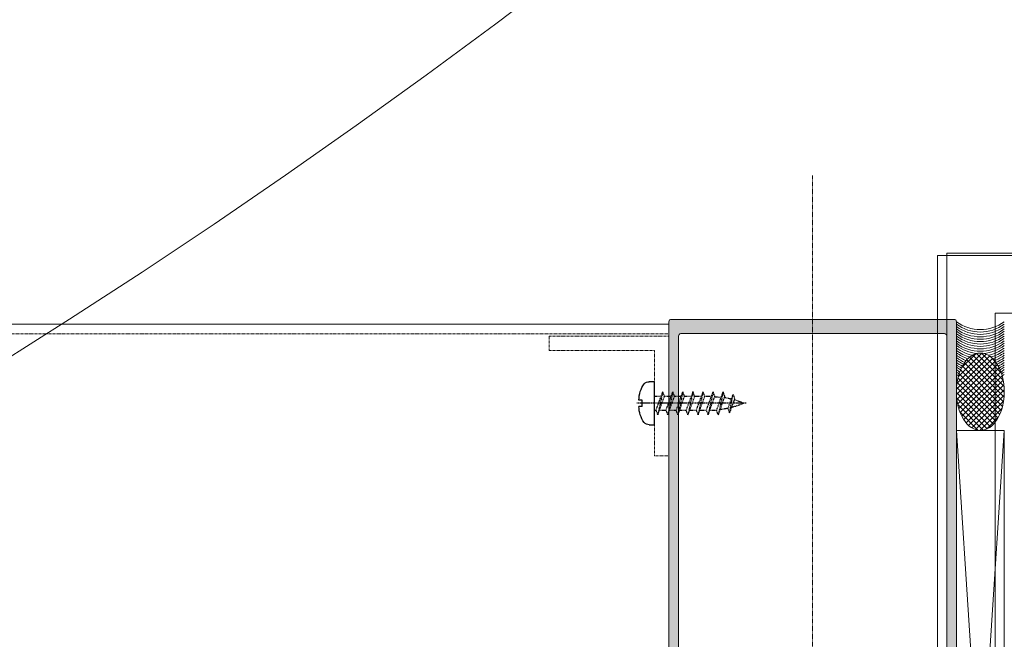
# Model space of a CAD drawing. Header units: millimetres. Extents: x -226731 to 126254, y -16359 to 60195.
# Tile 35 of 256: x -159414 to -159209, y 10631 to 10760. Entities that reach past the tile are written whole.
import ezdxf

# ---------------------------------------------------------------- set-up
doc = ezdxf.new("R2010")
doc.units = ezdxf.units.MM
doc.header["$LTSCALE"] = 0.1
doc.header["$MEASUREMENT"] = 0
doc.linetypes.add('CENTER', pattern=[2, 1.25, -0.25, 0.25, -0.25])
doc.linetypes.add('HIDDEN', pattern=[0.375, 0.25, -0.125])
for name, color, linetype, lineweight in [('01. Aluminium (Main Structure)', 6, 'Continuous', 5), ('0_CCE_ FF_SIDE WALL SPRINKLER', 6, 'Continuous', 0), ('2_Centerline', 1, 'CENTER', 15), ('3_Hatch', 8, 'Continuous', 0), ('PLY', 8, 'Continuous', 0), ('SPRINKLER COVERAGE AREA', 1, 'Continuous', 9)]:
    doc.layers.add(name, color=color, linetype=linetype, lineweight=lineweight)
for name, color, linetype in [('CENTER LINE', 8, 'CENTER'), ('FIRE FIGHTING SERVICES', 5, 'Continuous'), ('HARDWARES', 7, 'Continuous')]:
    doc.layers.add(name, color=color, linetype=linetype)

# ---------------------------------------------------------------- blocks, each defined once
blk = doc.blocks.new('*U425')
at = {"layer": '3_Hatch'}
h = blk.add_hatch(color=8, dxfattribs=at)
h.dxf.hatch_style = 1
h.paths.add_polyline_path([(-4.22, 77.48), (-3.91, 77.79), (-3.91, 81.75), (-4.5, 82.78), (-4.5, 116.97), (-4.46, 117.16), (-4.35, 117.32), (-4.21, 117.43), (-4, 117.47), (4, 117.47), (4.19, 117.43), (4.35, 117.32), (4.46, 117.16), (4.52, 116.97), (4.52, 82.78), (3.89, 81.75), (3.89, 77.79), (4.21, 77.48), (4.3, 77.33), (4.3, 77.18), (4.21, 77.04), (3.89, 76.74), (3.89, 72.78), (4.52, 71.75), (4.52, 65.75), (4.46, 65.57), (4.35, 65.41), (4.19, 65.3), (4, 65.26), (-4, 65.26), (-4.21, 65.3), (-4.35, 65.41), (-4.46, 65.57), (-4.5, 65.75), (-4.5, 71.75), (-3.91, 72.78), (-3.91, 76.74), (-4.22, 77.04), (-4.28, 77.18), (-4.28, 77.33)], flags=16)
h.paths.add_polyline_path([(10.04, 65.44), (9.98, 65.26), (9.97, 65.08), (9.86, 64.91), (9.69, 64.8), (9.51, 64.77), (7, 64.77), (6.82, 64.8), (6.64, 64.91), (6.53, 65.08), (6.51, 65.26), (6.51, 116.97), (6.53, 117.16), (6.64, 117.32), (6.82, 117.43), (7, 117.47), (11.89, 117.47), (12.18, 117.78), (12.33, 117.87), (12.47, 117.87), (12.6, 117.78), (12.93, 117.47), (27.5, 117.47), (27.69, 117.43), (27.87, 117.32), (27.96, 117.16), (28, 116.97), (28, 112.48), (27.96, 112.27), (27.87, 112.11), (27.69, 112), (27.5, 111.96), (18.82, 111.96), (18.62, 111.93), (18.45, 111.82), (18.34, 111.65), (18.3, 111.45), (18.3, 105.98), (18.34, 105.78), (18.45, 105.6), (18.62, 105.51), (18.82, 105.47), (21.8, 105.47), (22, 105.51), (22.16, 105.6), (22.27, 105.78), (22.29, 105.98), (22.29, 106.46), (22.27, 106.66), (22.16, 106.81), (22, 106.92), (21.8, 106.97), (20.81, 106.97), (20.61, 107.01), (20.46, 107.12), (20.35, 107.26), (20.3, 107.47), (20.3, 109.46), (20.35, 109.66), (20.46, 109.81), (20.61, 109.92), (20.81, 109.97), (23.64, 109.97), (23.94, 110.28), (24.08, 110.35), (24.23, 110.35), (24.36, 110.28), (24.69, 109.97), (27.5, 109.97), (27.69, 109.92), (27.87, 109.81), (27.96, 109.66), (28, 109.46), (28, 107.47), (27.96, 107.26), (27.87, 107.12), (27.69, 107.01), (27.5, 106.97), (26.52, 106.97), (26.31, 106.92), (26.17, 106.81), (26.06, 106.66), (26, 106.46), (26, 105.98), (26.06, 105.78), (26.17, 105.6), (26.31, 105.51), (26.52, 105.47), (29.51, 105.47), (29.7, 105.51), (29.86, 105.6), (29.97, 105.78), (29.99, 105.98), (29.97, 200.47), (29.86, 200.65), (29.78, 200.7), (29.7, 200.76), (29.61, 200.77), (29.51, 200.78), (-29.51, 200.78), (-29.71, 200.76), (-29.86, 200.65), (-29.97, 200.47), (-30.01, 200.3), (-30.01, 105.98), (-29.97, 105.78), (-29.86, 105.6), (-29.71, 105.51), (-29.51, 105.47), (-26.5, 105.47), (-26.31, 105.51), (-26.15, 105.6), (-26.04, 105.78), (-26, 105.98), (-26, 106.46), (-26.04, 106.66), (-26.15, 106.81), (-26.31, 106.92), (-26.5, 106.97), (-27.52, 106.97), (-27.69, 107.01), (-27.87, 107.12), (-27.98, 107.26), (-28.01, 107.47), (-28.01, 109.46), (-27.98, 109.66), (-27.87, 109.81), (-27.69, 109.92), (-27.52, 109.97), (-24.69, 109.97), (-24.37, 110.28), (-24.25, 110.35), (-24.06, 110.35), (-23.94, 110.28), (-23.63, 109.97), (-20.81, 109.97), (-20.61, 109.92), (-20.44, 109.81), (-20.33, 109.66), (-20.3, 109.46), (-20.3, 107.47), (-20.33, 107.26), (-20.44, 107.12), (-20.61, 107.01), (-20.81, 106.97), (-21.82, 106.97), (-22.02, 106.92), (-22.16, 106.81), (-22.27, 106.66), (-22.31, 106.46), (-22.31, 105.98), (-22.27, 105.78), (-22.16, 105.6), (-22.02, 105.51), (-21.82, 105.47), (-18.8, 105.47), (-18.61, 105.51), (-18.45, 105.6), (-18.34, 105.78), (-18.3, 105.98), (-18.3, 111.45), (-18.34, 111.65), (-18.45, 111.82), (-18.61, 111.93), (-18.8, 111.96), (-27.52, 111.96), (-27.69, 112), (-27.87, 112.11), (-27.98, 112.27), (-28.01, 112.48), (-28.01, 116.97), (-27.98, 117.16), (-27.87, 117.32), (-27.69, 117.43), (-27.52, 117.47), (-12.93, 117.47), (-12.62, 117.78), (-12.49, 117.87), (-12.34, 117.87), (-12.18, 117.78), (-11.87, 117.47), (-7, 117.47), (-6.8, 117.43), (-6.66, 117.32), (-6.55, 117.16), (-6.51, 116.97), (-6.51, 65.26), (-6.55, 65.08), (-6.66, 64.91), (-6.8, 64.8), (-7, 64.77), (-9.51, 64.77), (-9.71, 64.8), (-9.86, 64.91), (-9.97, 65.08), (-10, 65.26), (-10.04, 65.44), (-10.15, 65.63), (-10.31, 65.74), (-10.5, 65.75), (-11.5, 65.75), (-11.7, 65.74), (-11.85, 65.63), (-11.96, 65.44), (-12.01, 65.26), (-12.01, 63.25), (-11.96, 63.07), (-11.85, 62.9), (-11.7, 62.79), (-11.5, 62.77), (-0.53, 62.77), (-0.2, 63.07), (-0.07, 63.14), (0.07, 63.14), (0.22, 63.07), (0.51, 62.77), (11.5, 62.77), (11.69, 62.79), (11.85, 62.9), (11.96, 63.07), (12.01, 63.25), (12.01, 65.26), (11.96, 65.44), (11.85, 65.63), (11.69, 65.74), (11.5, 65.75), (10.5, 65.75), (10.3, 65.74), (10.15, 65.63)])
h.paths.add_polyline_path([(28, 197.28), (27.96, 197.47), (27.87, 197.65), (27.69, 197.76), (27.5, 197.8), (-27.52, 197.8), (-27.69, 197.76), (-27.87, 197.65), (-27.98, 197.47), (-28.01, 197.28), (-28.01, 119.97), (-27.98, 119.77), (-27.87, 119.63), (-27.69, 119.52), (-27.52, 119.46), (27.5, 119.46), (27.69, 119.52), (27.87, 119.63), (27.96, 119.77), (28, 119.97)], flags=16)
at = {"layer": '01. Aluminium (Main Structure)', "color": 8, "linetype": 'ByBlock'}
for p, q in [((-30.01, 200.3), (-29.97, 200.47)), ((-30.01, 105.98), (-30.01, 200.3)), ((-29.97, 200.47), (-29.86, 200.65)), ((-29.86, 200.65), (-29.71, 200.76)), ((-29.71, 200.76), (-29.51, 200.78)), ((-29.51, 200.78), (29.51, 200.78)), ((29.51, 200.78), (29.7, 200.76)), ((29.7, 200.76), (29.86, 200.65)), ((29.86, 200.65), (29.97, 200.47)), ((29.97, 200.47), (29.99, 200.3)), ((29.99, 200.3), (29.99, 105.98)), ((-28.01, 197.28), (-27.98, 197.47)), ((-27.98, 197.47), (-27.87, 197.65)), ((-27.87, 197.65), (-27.69, 197.76)), ((-27.69, 197.76), (-27.52, 197.8)), ((-27.52, 197.8), (27.5, 197.8)), ((27.5, 197.8), (27.69, 197.76)), ((27.69, 197.76), (27.87, 197.65)), ((27.87, 197.65), (27.96, 197.47)), ((27.96, 197.47), (28, 197.28)), ((-28.01, 119.97), (-28.01, 197.28)), ((28, 197.28), (28, 119.97))]:
    blk.add_line(p, q, dxfattribs=at)
at = {"layer": '2_Centerline', "color": 8, "ltscale": 0.25}
blk.add_line((0, 230.78), (0, 0), dxfattribs=at)
at = {"layer": '3_Hatch', "color": 8}
for p, q in [((29.99, 199.78), (100, 199.78)), ((-30.01, 177.61), (-40.01, 177.61)), ((-40.01, 177.61), (-40.01, 25.69)), ((-40.01, 25.69), (-30.01, 177.61)), ((-30.01, 177.61), (-40.01, 177.61)), ((-40.01, 177.61), (-30.01, 25.69)), ((-30.01, 25.69), (-30.01, 177.61))]:
    blk.add_line(p, q, dxfattribs=at)
at = {"layer": '3_Hatch', "color": 8, "linetype": 'HIDDEN', "ltscale": 5}
for p, q in [((29.99, 197.78), (100, 197.78)), ((54.99, 197.28), (29.99, 197.28)), ((29.99, 197.28), (29.99, 172.28)), ((54.99, 197.28), (54.99, 194.28)), ((32.99, 194.28), (32.99, 172.28)), ((54.99, 194.28), (32.99, 194.28)), ((29.99, 172.28), (32.99, 172.28))]:
    blk.add_line(p, q, dxfattribs=at)
at = {"layer": '3_Hatch', "color": 8, "linetype": 'Continuous'}
for p, q in [((-39.96, 186.79), (-33.41, 193.34)), ((-39.78, 188.09), (-34.22, 193.66)), ((-39.37, 189.62), (-35.25, 193.75)), ((-30.12, 187.43), (-36.22, 193.52)), ((-30.4, 188.82), (-35.32, 193.74)), ((-31.03, 190.58), (-34.07, 193.61)), ((-40.01, 185.62), (-32.74, 192.88)), ((-39.96, 184.55), (-32.17, 192.33)), ((-39.83, 183.55), (-31.68, 191.71)), ((-30.27, 183.08), (-38.56, 191.37)), ((-38.13, 191.99), (-37.11, 193.01)), ((-30.11, 184.04), (-38.1, 192.03)), ((-30.02, 185.08), (-37.57, 192.62)), ((-30.02, 186.2), (-36.95, 193.13)), ((-39.63, 182.63), (-31.25, 191.01)), ((-39.38, 181.76), (-30.88, 190.25)), ((-30.79, 181.35), (-39.29, 189.85)), ((-39.06, 180.96), (-30.58, 189.44)), ((-30.5, 182.19), (-38.95, 190.64)), ((-32.02, 179.21), (-39.93, 187.13)), ((-31.54, 179.86), (-39.78, 188.1)), ((-31.13, 180.58), (-39.56, 189.01)), ((-38.68, 180.21), (-30.33, 188.56)), ((-38.24, 179.53), (-30.15, 187.62)), ((-32.56, 178.64), (-40, 186.08)), ((-37.73, 178.92), (-30.04, 186.61)), ((-37.14, 178.38), (-30.01, 185.52)), ((-33.2, 178.16), (-39.99, 184.94)), ((-33.96, 177.79), (-39.85, 183.68)), ((-36.45, 177.95), (-30.08, 184.32)), ((-35.61, 177.67), (-30.29, 182.99)), ((-34.9, 177.61), (-39.53, 182.24)), ((-34.51, 177.65), (-30.78, 181.38)), ((-36.3, 177.89), (-38.75, 180.34))]:
    blk.add_line(p, q, dxfattribs=at)
at = {"layer": '3_Hatch', "color": 8}
for centre, start, end in [((-35.01, 207.02), 233.3573, 306.6427), ((-35.01, 206.52), 233.3573, 306.6427), ((-35.01, 206.02), 233.3573, 306.6427), ((-35.01, 205.52), 233.3573, 306.6427), ((-35.01, 205.02), 233.3573, 306.6427), ((-35.01, 204.52), 233.3573, 306.6427), ((-35.01, 204.02), 233.3573, 306.6427), ((-35.01, 203.52), 233.3573, 306.6427), ((-35.01, 203.02), 233.3573, 306.6427), ((-35.01, 202.52), 233.3573, 306.6427), ((-35.01, 202.02), 233.3573, 265.1433), ((-35.01, 202.02), 274.8567, 306.6427), ((-35.01, 201.52), 233.3573, 258.6834), ((-35.01, 201.02), 233.3573, 254.8141), ((-35.01, 200.52), 233.3573, 251.8064), ((-35.01, 200.02), 233.3573, 249.2876), ((-35.01, 201.52), 281.3166, 306.6427), ((-35.01, 201.02), 285.1859, 306.6427), ((-35.01, 200.52), 288.1936, 306.6427), ((-35.01, 200.02), 290.7124, 306.6427), ((-35.01, 199.52), 233.3573, 247.1018), ((-35.01, 199.02), 233.3573, 245.167), ((-35.01, 198.52), 233.3573, 243.4343), ((-35.01, 198.02), 233.3573, 241.873), ((-35.01, 199.52), 292.8982, 306.6427), ((-35.01, 199.02), 294.833, 306.6427), ((-35.01, 198.52), 296.5657, 306.6427), ((-35.01, 198.02), 298.127, 306.6427), ((-35.01, 197.52), 233.3573, 240.4625), ((-35.01, 197.02), 233.3573, 239.1892), ((-35.01, 196.52), 233.3573, 238.0443), ((-35.01, 196.02), 233.3573, 237.0223), ((-35.01, 197.52), 299.5375, 306.6427), ((-35.01, 197.02), 300.8108, 306.6427), ((-35.01, 196.52), 301.9557, 306.6427), ((-35.01, 196.02), 302.9777, 306.6427)]:
    blk.add_arc(centre, 8.38, start, end, dxfattribs=at)
at = {"layer": '3_Hatch', "color": 8, "extrusion": (0, 0, -1)}
blk.add_ellipse((-35.01, 185.68), major_axis=(0, 8.07), ratio=0.619335, dxfattribs=at)
at = {"layer": 'CENTER LINE', "color": 8, "linetype": 'CENTER'}
blk.add_line((13.86, 183.28), (36.76, 183.28), dxfattribs=at)
at = {"layer": 'HARDWARES', "color": 8, "linetype": 'Continuous'}
for p, q in [((32.99, 187.77), (34.14, 187.77)), ((32.99, 178.8), (32.99, 187.77)), ((35.6, 182.62), (35.6, 183.95)), ((35.6, 183.95), (36.26, 183.95)), ((35.6, 182.62), (36.26, 182.62)), ((34.14, 178.8), (32.99, 178.8))]:
    blk.add_line(p, q, dxfattribs=at)
at = {"layer": 'HARDWARES', "color": 8}
for p, q in [((32.99, 178.8), (32.99, 187.77)), ((33.81, 178.8), (32.99, 178.8))]:
    blk.add_line(p, q, dxfattribs=at)
at = {"layer": 'HARDWARES', "color": 8, "linetype": 'HIDDEN'}
for p, q in [((16.62, 185.1), (16.29, 184.19)), ((17.68, 182.21), (16.62, 185.1)), ((17.34, 181.3), (16.62, 185.1)), ((16.29, 184.19), (17.34, 181.3)), ((22.53, 184.72), (21.12, 184.72)), ((24.63, 184.72), (23.23, 184.72)), ((26.73, 184.72), (25.33, 184.72)), ((28.83, 184.72), (27.43, 184.72)), ((30.94, 184.72), (29.53, 184.72)), ((17.68, 182.21), (17.34, 181.3)), ((23.58, 181.84), (22.17, 181.84)), ((25.68, 181.84), (24.27, 181.84)), ((27.78, 181.84), (26.38, 181.84)), ((29.88, 181.84), (28.48, 181.84)), ((31.98, 181.84), (30.58, 181.84)), ((32.99, 181.84), (32.68, 181.84))]:
    blk.add_line(p, q, dxfattribs=at)
for points in [[(19.71, 180.86), (20.06, 181.82), (18.66, 185.66), (19.71, 180.86), (18.31, 184.7), (18.66, 185.66)], [(21.82, 180.88), (22.17, 181.84), (20.77, 185.68), (21.82, 180.88), (20.42, 184.72), (20.77, 185.68)], [(23.92, 180.88), (24.27, 181.84), (22.88, 185.68), (23.92, 180.88), (22.53, 184.72), (22.88, 185.68)], [(26.03, 180.88), (26.38, 181.84), (24.98, 185.68), (26.03, 180.88), (24.63, 184.72), (24.98, 185.68)], [(28.13, 180.88), (28.48, 181.84), (27.08, 185.68), (28.13, 180.88), (26.73, 184.72), (27.08, 185.68)], [(30.23, 180.88), (30.58, 181.84), (29.18, 185.68), (30.23, 180.88), (28.83, 184.72), (29.18, 185.68)], [(32.33, 180.88), (32.68, 181.84), (31.29, 185.68), (32.33, 180.88), (30.94, 184.72), (31.29, 185.68)], [(32.99, 184.72), (31.64, 184.72)]]:
    blk.add_lwpolyline(points, dxfattribs=at)
at = {"layer": 'HARDWARES', "color": 8, "linetype": 'Continuous'}
for centre, radius, start, end in [((34.14, 186.4), 1.37, 41.7376, 90), ((30.69, 183.99), 5.57, 359.5407, 36.6338), ((30.69, 182.58), 5.57, 323.3662, 0.4593), ((34.14, 180.17), 1.37, 270, 318.2624)]:
    blk.add_arc(centre, radius, start, end, dxfattribs=at)
at = {"layer": 'HARDWARES', "color": 8, "linetype": 'HIDDEN'}
for centre, start, end in [((21.18, 167.94), 106.6931, 113.9435), ((21.18, 198.63), 246.0565, 255.4243), ((21.18, 167.94), 99.5795, 104.5622), ((21.19, 167.85), 92.508, 97.2926), ((21.18, 198.63), 257.9668, 263.6815), ((21.19, 198.55), 266.0961, 271.0584)]:
    blk.add_arc(centre, 16.79, start, end, dxfattribs=at)
blk = doc.blocks.new('*U431')
at = {"layer": '3_Hatch', "color": 8}
blk.add_line((-29.99, 199.78), (-1009.98, 199.78), dxfattribs=at)
at = {"layer": '3_Hatch', "color": 8, "linetype": 'HIDDEN', "ltscale": 5}
blk.add_line((-29.99, 197.78), (-1009.98, 197.78), dxfattribs=at)
blk = doc.blocks.new('A$C2AD535C3')
at = {"layer": 'SPRINKLER COVERAGE AREA', "color": 1}
blk.add_circle((0, 0), 2500, dxfattribs=at)
blk = doc.blocks.new('G$C3584CA52')
at = {"layer": '0_CCE_ FF_SIDE WALL SPRINKLER', "color": 240, "xscale": -0.6, "yscale": 0.6, "zscale": 0.6}
blk.add_blockref('A$C2AD535C3', (2806.02, -9259), dxfattribs=at)

msp = doc.modelspace()

# ---------------------------------------------------------------- linework, layer by layer
at = {"layer": 'PLY'}
msp.add_lwpolyline([(-159222.62, 10711.1), (-158998.62, 10711.1), (-158998.62, 10287.1), (-159222.62, 10287.1)], close=True, dxfattribs=at)
at = {"layer": 'PLY', "color": 8}
msp.add_lwpolyline([(-159220.69, 10711.63), (-158996.69, 10711.63), (-158996.69, 10287.63), (-159220.69, 10287.63)], close=True, dxfattribs=at)
at = {"layer": 'PLY'}
msp.add_lwpolyline([(-159210.62, 10699.1), (-159010.62, 10699.1), (-159010.62, 10299.1), (-159210.62, 10299.1), (-159210.62, 10699.1)], dxfattribs=at)

# ---------------------------------------------------------------- block references
at = {"layer": '3_Hatch', "color": 8, "xscale": -1}
for name, p in [('*U431', (-160358.68, 10497.02)), ('*U425', (-159248.7, 10497.02)), ('*U425', (-159248.7, 10497.02))]:
    msp.add_blockref(name, p, dxfattribs=at)
at = {"layer": 'FIRE FIGHTING SERVICES'}
msp.add_blockref('G$C3584CA52', (-163018.33, 21220.5), dxfattribs=at)

doc.saveas('drawing.dxf')
